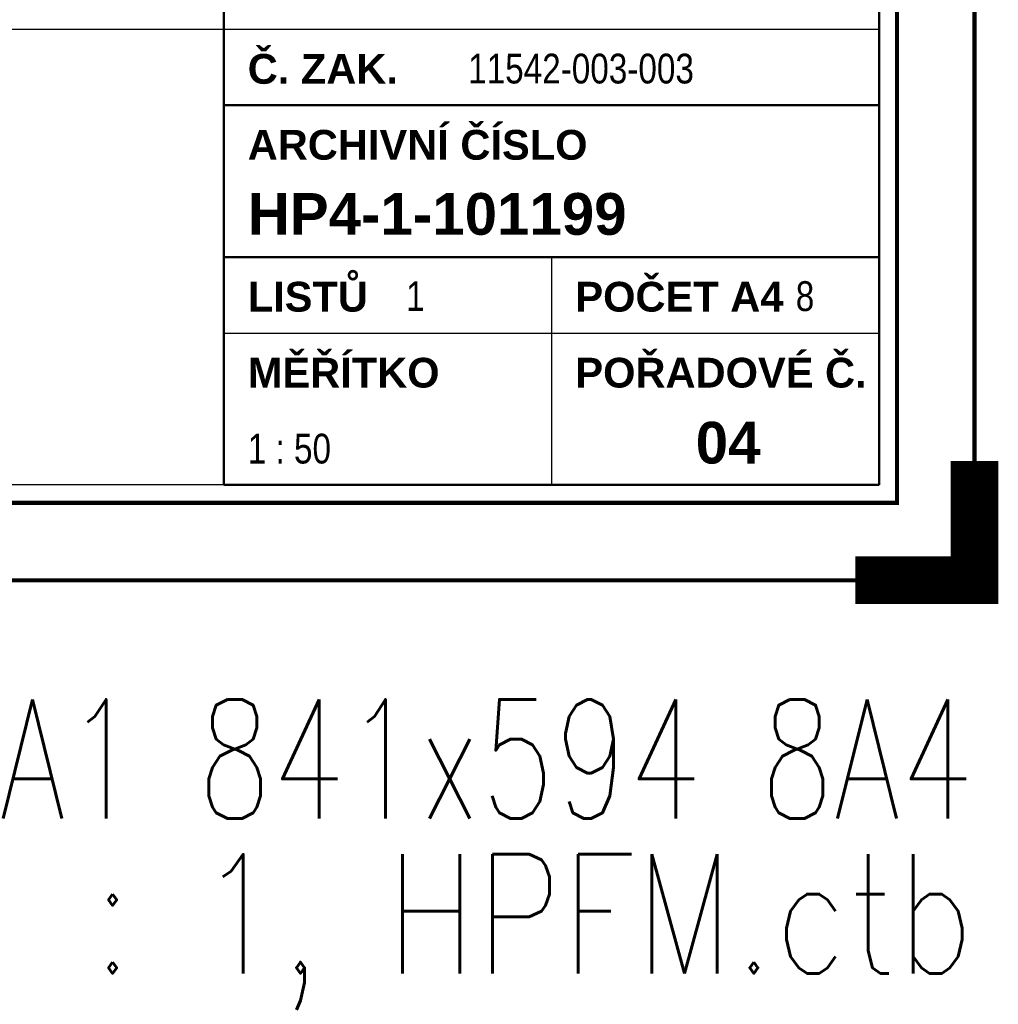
# Paper-space layout 'Layout1' of a CAD drawing. Extents: x -2 to 1033, y -36 to 596.
# Tile 96 of 126: x 761 to 843, y -36 to 47. Entities that reach past the tile are written whole.
import ezdxf
from ezdxf.enums import TextEntityAlignment as Align

# ---------------------------------------------------------------- set-up
doc = ezdxf.new("R2010")
doc.units = 0
doc.layers.get('DEFPOINTS').update_dxf_attribs({"color": 132, "linetype": 'CONTINUOUS'})
doc.layers.add('RAMECEK_HP', color=251, linetype='CONTINUOUS')
doc.layers.add('RAZITKO_HP', color=222, linetype='CONTINUOUS')
doc.styles.add('RAZITKO_HP_ARIAL_B', font='arialbd.ttf')
doc.styles.add('RAZITKO_HP_ARIAL_N', font='arial.ttf', dxfattribs={"width": 0.8})
doc.styles.add('ROMANS', font='romans.shx', dxfattribs={"width": 0.8})

# ---------------------------------------------------------------- blocks, each defined once
blk = doc.blocks.new('*U6')
at = {"layer": 'DEFPOINTS'}
blk.add_lwpolyline([(841, 0), (631, 0), (631, 297), (841, 297)], close=True, dxfattribs=at)
at = {"layer": 'RAMECEK_HP', "lineweight": 35, "const_width": 0.35}
for points in [[(0, 594), (0, 0), (841, 0), (841, 594)], [(6.5, 587.5), (6.5, 6.5), (834.5, 6.5), (834.5, 587.5)]]:
    blk.add_lwpolyline(points, close=True, dxfattribs=at)
at = {"layer": 'RAMECEK_HP', "lineweight": 40, "const_width": 4}
blk.add_lwpolyline([(841, 10), (841, 0), (831, 0)], dxfattribs=at)
at = {"layer": 'DEFPOINTS', "style": 'ROMANS', "width": 0.8}
blk.add_text('A1 841x594 8A4', height=10, dxfattribs=at).set_placement((841, -20), align=Align.RIGHT)
blk.add_attdef('TISK', text='', height=10, dxfattribs=at).set_placement((841, -33), align=Align.RIGHT)

psp = doc.layouts.get("Layout1")

# ---------------------------------------------------------------- linework, layer by layer
at = {"layer": 'RAZITKO_HP', "lineweight": 50}
for p, q in [((778, 84.5), (778, 8)), ((833, 84.5), (833, 8)), ((778, 39.875), (833, 39.875)), ((778, 27.125), (833, 27.125)), ((833, 8), (778, 8))]:
    psp.add_line(p, q, dxfattribs=at)
at = {"layer": 'RAZITKO_HP', "lineweight": 25}
for p, q in [((661, 46.25), (778, 46.25)), ((778, 46.25), (833, 46.25)), ((805.5, 27.125), (805.5, 8)), ((778, 20.75), (833, 20.75)), ((778, 8), (661, 8))]:
    psp.add_line(p, q, dxfattribs=at)

# ---------------------------------------------------------------- block references
at = {"layer": 'RAMECEK_HP'}
psp.add_blockref('*U6', (0, 0), dxfattribs=at).add_auto_attribs({'TISK': 'TISK: 1 : 1, HPFM.ctb'})

# ---------------------------------------------------------------- texts
at = {"layer": 'RAZITKO_HP', "lineweight": 35, "style": 'RAZITKO_HP_ARIAL_B'}
for s, p in [('Č. ZAK.', (780, 41.675)), ('ARCHIVNÍ ČÍSLO', (780, 35.3)), ('LISTŮ', (780, 22.55)), ('POČET A4', (807.5, 22.55)), ('MĚŘÍTKO', (780, 16.175)), ('POŘADOVÉ Č.', (807.5, 16.175))]:
    psp.add_text(s, height=2.5, dxfattribs=at).set_placement(p)
at = {"layer": 'RAZITKO_HP', "style": 'RAZITKO_HP_ARIAL_N', "width": 0.8}
for s, p in [('11542-003-003', (798.5, 41.7)), ('1', (793.3, 22.6)), ('8', (826, 22.6)), ('1 : 50', (780, 9.8))]:
    psp.add_text(s, height=2.5, dxfattribs=at).set_placement(p)
at = {"layer": 'RAZITKO_HP', "style": 'RAZITKO_HP_ARIAL_B'}
for s, p in [('HP4-1-101199', (780, 29)), ('04', (817.6, 9.8))]:
    psp.add_text(s, height=3.5, dxfattribs=at).set_placement(p)

doc.saveas('drawing.dxf')
